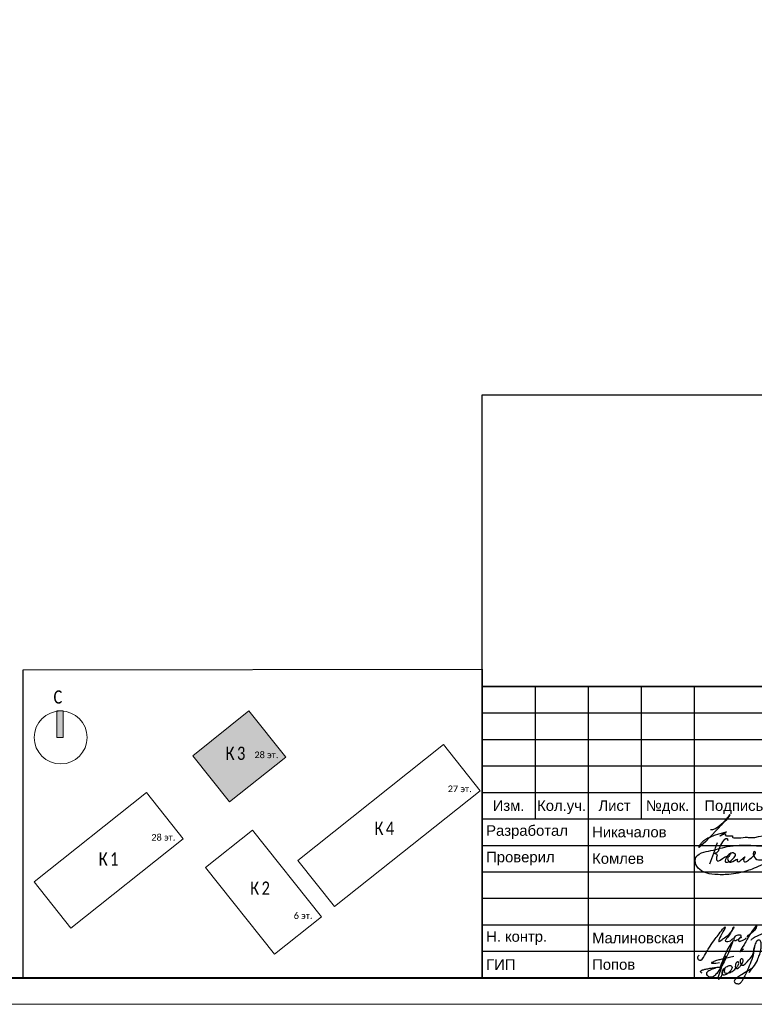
# Model space of a CAD drawing. Header units: millimetres. Extents: x -195178 to 1761886, y 140622 to 301105.
# Tile 31 of 131: x 208486 to 222349, y 182305 to 200886. Entities that reach past the tile are written whole.
import ezdxf
from ezdxf.enums import TextEntityAlignment as Align

# ---------------------------------------------------------------- set-up
doc = ezdxf.new("R2010")
doc.units = ezdxf.units.MM
doc.layers.get('Defpoints').update_dxf_attribs({"color": 252})
doc.layers.add('0_S_Grey_01', color=9, linetype='Continuous', lineweight=5, true_color=0x808080)
doc.layers.add('DB CP Подписи', color=7, linetype='Continuous', lineweight=25, true_color=0x0a45f5)
for name, color, linetype, lineweight in [('DB CP Оформление', 7, 'Continuous', 25), ('Рамка', 7, 'Continuous', 18), ('Типовые аннотации', 252, 'Continuous', 5)]:
    doc.layers.add(name, color=color, linetype=linetype, lineweight=lineweight)
doc.layers.add('формат', color=250, linetype='Continuous')
doc.styles.add('Arial', font='arial.ttf', dxfattribs={"width": 0.9, "height": 699.9999999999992})
doc.styles.add('Calibri Light_10', font='calibril.ttf', dxfattribs={"height": 1})
doc.styles.add('Calibri Light_9', font='isocpeur.ttf', dxfattribs={"width": 0.8, "height": 2})
doc.styles.add('CP.Text', font='arial.ttf')

# ---------------------------------------------------------------- blocks, each defined once
blk = doc.blocks.new('*U29')
at = {"color": 0, "lineweight": 0}
blk.add_lwpolyline([(-594, 4.393872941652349e-15), (6.661338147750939e-14, 6.661338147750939e-14), (3.331937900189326e-14, 420.0000000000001), (-594.0000000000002, 420.0000000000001)], close=True, dxfattribs=at)
at = {"lineweight": 40}
blk.add_lwpolyline([(-574, 5.000000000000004), (-4.999999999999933, 5.000000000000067), (-4.999999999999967, 415.0000000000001), (-574.0000000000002, 415.0000000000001)], close=True, dxfattribs=at)
at = {"style": 'Arial', "width": 0.9, "flags": 8}
blk.add_attdef('FORMAT', (-36.87188609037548, 1.257088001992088), '', height=2.8, dxfattribs=at)
blk = doc.blocks.new('0_AS_SLK8_BUG_2000 - 0_AS_SLK8_BUG_2000-4765957-Надземная часть_ Корпус 3_ План 1 этажа на отм_-1_640')
at = {"layer": 'Типовые аннотации'}
blk.add_hatch(color=256, dxfattribs=at).paths.add_polyline_path([(-64.89341031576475, 34.73339586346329), (-65.89341031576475, 34.73339586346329), (-65.89341031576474, 38.73339586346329), (-64.89341031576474, 38.73339586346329)])
at = {"layer": 'Типовые аннотации', "true_color": 0xc0c0c0}
blk.add_hatch(color=9, dxfattribs=at).paths.add_polyline_path([(-31.32252260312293, 31.77071233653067), (-39.81073791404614, 25.012554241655), (-45.35429616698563, 31.97523776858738), (-36.8660808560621, 38.73339586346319)])
at = {"layer": '0_S_Grey_01'}
for p, q in [((-36.8660808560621, 38.73339586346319), (-45.35429616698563, 31.97523776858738)), ((-31.32252260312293, 31.77071233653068), (-36.8660808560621, 38.73339586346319)), ((-7.517170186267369, 33.65954697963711), (-29.50047435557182, 16.15685182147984)), ((-1.973611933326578, 26.69686345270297), (-7.517170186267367, 33.65954697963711)), ((-45.35429616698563, 31.97523776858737), (-39.81073791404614, 25.012554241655)), ((-39.81073791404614, 25.012554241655), (-31.32252260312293, 31.77071233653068)), ((-52.35609507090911, 26.40053658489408), (-69.29341031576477, 12.91536332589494)), ((-46.8125368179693, 19.4378530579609), (-52.35609507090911, 26.40053658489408)), ((-23.95691610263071, 9.194168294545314), (-1.973611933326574, 26.69686345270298)), ((-63.7498520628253, 5.952679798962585), (-46.8125368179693, 19.4378530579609)), ((-36.33025549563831, 20.72135777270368), (-43.4102876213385, 15.08436876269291)), ((-25.91272608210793, 7.636989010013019), (-36.33025549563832, 20.72135777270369)), ((-43.4102876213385, 15.08436876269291), (-32.99275820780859, 2.000000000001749)), ((-29.50047435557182, 16.15685182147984), (-23.95691610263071, 9.194168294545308)), ((-69.29341031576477, 12.91536332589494), (-63.7498520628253, 5.952679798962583)), ((-32.9927582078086, 2.000000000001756), (-25.91272608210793, 7.63698901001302))]:
    blk.add_line(p, q, dxfattribs=at)
at = {"layer": 'Типовые аннотации'}
for p, q in [((-64.89341031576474, 38.73339586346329), (-65.89341031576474, 38.73339586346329)), ((-65.89341031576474, 38.73339586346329), (-65.89341031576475, 34.73339586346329)), ((-64.89341031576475, 34.73339586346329), (-64.89341031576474, 38.73339586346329)), ((-36.8660808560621, 38.73339586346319), (-45.35429616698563, 31.97523776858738)), ((-31.32252260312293, 31.77071233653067), (-36.8660808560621, 38.73339586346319)), ((-65.89341031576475, 34.73339586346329), (-64.89341031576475, 34.73339586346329)), ((-45.35429616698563, 31.97523776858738), (-39.81073791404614, 25.012554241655)), ((-39.81073791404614, 25.012554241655), (-31.32252260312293, 31.77071233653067))]:
    blk.add_line(p, q, dxfattribs=at)
blk.add_circle((-65.29341031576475, 34.73339586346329), 3.999999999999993, dxfattribs=at)
at = {"layer": 'Типовые аннотации', "attachment_point": 1}
for s, insert, char_height, width, style in [('\\fCalibri Light|b0|i0|c204|p34|;C', (-66.37824129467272, 41.84007573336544), 2, 2.0843875, 'Calibri Light_9'), ('\\fCalibri Light|b0|i0|c204|p34|;К', (-40.39984909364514, 33.33828071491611), 2, 2.0843875, 'Calibri Light_9'), ('\\fCalibri Light|b0|i0|c204|p34|;3', (-38.68005742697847, 33.33828071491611), 2, 1.92405, 'Calibri Light_9'), ('28 ', (-36.04619677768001, 32.60764187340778), 1, 2.32489375, 'Calibri Light_10'), ('эт', (-34.12796761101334, 32.60764187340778), 1, 1.603375, 'Calibri Light_10'), ('\\fCalibri Light|b0|i0|c204|p34|;.', (-32.80505094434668, 32.60764187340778), 1, 0.4810124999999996, 'Calibri Light_10')]:
    blk.add_mtext(s, dxfattribs=dict(at, insert=insert, char_height=char_height, width=width, style=style))
at = {"layer": 'Типовые аннотации', "color": 8, "true_color": 0x808080, "attachment_point": 1}
for s, insert, char_height, width, style in [('\\fCalibri Light|b0|i0|c204|p34|;К', (-40.39984909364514, 33.33828071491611), 2, 2.0843875, 'Calibri Light_9'), ('\\fCalibri Light|b0|i0|c204|p34|;3', (-38.68005742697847, 33.33828071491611), 2, 1.92405, 'Calibri Light_9'), ('28 ', (-36.04619677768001, 32.60764187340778), 1, 2.32489375, 'Calibri Light_10'), ('эт', (-34.12796761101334, 32.60764187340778), 1, 1.603375, 'Calibri Light_10'), ('\\fCalibri Light|b0|i0|c204|p34|;.', (-32.80505094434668, 32.60764187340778), 1, 0.4810124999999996, 'Calibri Light_10'), ('27 ', (-6.864468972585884, 27.4772806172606), 1, 2.32489375, 'Calibri Light_10'), ('эт', (-4.946239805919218, 27.4772806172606), 1, 1.603375, 'Calibri Light_10'), ('\\fCalibri Light|b0|i0|c204|p34|;.', (-3.623323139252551, 27.4772806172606), 1, 0.4810124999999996, 'Calibri Light_10'), ('\\fCalibri Light|b0|i0|c204|p34|;К', (-17.92569001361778, 22.00657472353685), 2, 2.0843875, 'Calibri Light_9'), ('\\fCalibri Light|b0|i0|c204|p34|;4', (-16.20589834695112, 22.00657472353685), 2, 1.92405, 'Calibri Light_9'), ('28 ', (-51.60674181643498, 20.15287817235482), 1, 2.32489375, 'Calibri Light_10'), ('эт', (-49.68851264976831, 20.15287817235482), 1, 1.603375, 'Calibri Light_10'), ('\\fCalibri Light|b0|i0|c204|p34|;.', (-48.36559598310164, 20.15287817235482), 1, 0.4810124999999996, 'Calibri Light_10'), ('\\fCalibri Light|b0|i0|c204|p34|;К', (-59.55569245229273, 17.38921328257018), 2, 2.0843875, 'Calibri Light_9'), ('\\fCalibri Light|b0|i0|c204|p34|;1', (-57.83590078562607, 17.38921328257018), 2, 1.92405, 'Calibri Light_9'), ('\\fCalibri Light|b0|i0|c204|p34|;К', (-36.69054182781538, 12.9809562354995), 2, 2.0843875, 'Calibri Light_9'), ('\\fCalibri Light|b0|i0|c204|p34|;2', (-34.97075016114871, 12.9809562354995), 2, 1.92405, 'Calibri Light_9'), ('6 ', (-30.11289359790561, 8.335616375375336), 1, 1.36286875, 'Calibri Light_10'), ('эт', (-28.98841443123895, 8.335616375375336), 1, 1.603375, 'Calibri Light_10'), ('\\fCalibri Light|b0|i0|c204|p34|;.', (-27.66549776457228, 8.335616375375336), 1, 0.4810125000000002, 'Calibri Light_10')]:
    blk.add_mtext(s, dxfattribs=dict(at, insert=insert, char_height=char_height, width=width, style=style))
blk = doc.blocks.new('Попов')
at = {"layer": 'DB CP Подписи', "color": 160, "true_color": 0x0a45f5}
for points in [[(7.394956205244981, 7.032094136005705), (4.284556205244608, 0.8400941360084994), (3.982156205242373, 0.4944941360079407), (3.665356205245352, 0.2583778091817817), (3.190156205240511, 0.09837780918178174), (2.801356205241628, 0.2064941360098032), (2.509696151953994, 0.451294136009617), (2.383756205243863, 0.7680941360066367), (2.429696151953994, 0.9984941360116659), (2.62855620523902, 1.243294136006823), (3.319756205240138, 1.603294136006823), (3.895756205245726, 1.848094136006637), (4.370956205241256, 1.992094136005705), (4.918156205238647, 1.992094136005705)], [(5.979696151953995, 4.069175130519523), (4.859696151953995, -0.1216221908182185), (5.311356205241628, 0.624094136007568), (5.311356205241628, 0.8688941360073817), (5.624396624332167, 1.697142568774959), (6.247356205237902, 2.150494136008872), (6.650556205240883, 2.323294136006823), (6.909756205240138, 2.323294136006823), (7.125756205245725, 2.150494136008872), (7.125756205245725, 1.747294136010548), (6.82335620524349, 1.243294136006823), (6.333756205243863, 0.7968941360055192), (5.714556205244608, 0.5088941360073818), (5.412156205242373, 0.5952941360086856), (5.49855620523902, 1.286494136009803), (5.817585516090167, 1.879286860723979), (5.714556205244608, 1.286494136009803), (5.829756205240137, 0.9552941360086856), (6.146556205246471, 0.8832941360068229), (6.794556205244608, 1.012894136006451), (7.528956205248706, 1.459294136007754), (8.119356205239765, 2.064094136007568), (8.407356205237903, 2.510494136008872), (8.407356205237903, 2.899294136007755), (8.320956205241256, 3.028894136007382), (8.090556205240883, 2.956894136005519), (7.816956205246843, 2.366494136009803), (7.816956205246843, 1.963294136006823), (7.989756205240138, 1.776094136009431), (8.364156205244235, 1.891294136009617), (8.82495620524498, 2.323294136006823), (9.055356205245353, 2.697694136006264), (9.271356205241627, 3.302494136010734), (9.012156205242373, 3.561694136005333), (8.882556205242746, 3.561694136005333), (8.709696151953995, 3.3600941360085), (8.709696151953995, 2.978377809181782), (9.039696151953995, 2.408377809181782), (10.349696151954, 3.378377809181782), (11.11969615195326, 4.410259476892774), (11.27818451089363, 5.133235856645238), (11.35539592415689, 5.654323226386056), (11.38831620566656, 5.819447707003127), (11.35539592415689, 5.654323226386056)], [(7.394956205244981, 7.032094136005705), (6.962956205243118, 6.427294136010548), (4.918156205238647, 1.992094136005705)], [(8.094156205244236, 0.03369413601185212), (8.828556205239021, 0.5520941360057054), (9.980556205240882, 1.272094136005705), (10.85895620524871, 1.761694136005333), (10.41255620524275, 1.084894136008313), (11.57895620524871, 2.611294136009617), (12.16935620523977, 3.84969413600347), (12.471756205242, 4.713694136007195), (12.629696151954, 5.419294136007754), (12.689696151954, 6.2400941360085), (12.54375620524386, 6.945694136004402), (12.34215620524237, 7.075294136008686), (12.03975620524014, 7.075294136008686), (11.64969615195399, 6.6000941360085), (11.379696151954, 5.779294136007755), (11.21895620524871, 4.728094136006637), (10.72935620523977, 3.014494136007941), (9.418956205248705, 0.0336941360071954)], [(3.521356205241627, 2.971294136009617), (4.126156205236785, 3.244894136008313), (4.932556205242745, 3.475294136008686), (6.444556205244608, 3.835294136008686), (7.495756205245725, 4.080094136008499)], [(1.534156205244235, 0.8688941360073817), (1.303756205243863, 1.041694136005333), (1.217356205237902, 1.214494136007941), (1.447756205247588, 1.416094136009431), (2.038156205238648, 1.603294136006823), (2.815756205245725, 1.761694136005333), (3.506956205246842, 1.876894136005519), (4.357209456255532, 1.989153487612), (4.918156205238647, 1.992094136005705)], [(3.521356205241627, 2.971294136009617), (3.294445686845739, 2.859738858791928), (4.789696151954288, 2.859738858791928)]]:
    blk.add_spline(points, degree=3, dxfattribs=at)
at = {"layer": 'DB CP Подписи'}
blk.add_spline([(8.094156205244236, 0.03369413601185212), (7.791756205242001, -0.2544480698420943), (7.618956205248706, -0.4847058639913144), (7.618956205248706, -0.8015058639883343), (7.950156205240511, -1.060705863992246), (8.569356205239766, -1.060705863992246), (8.943756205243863, -0.7583058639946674), (9.116556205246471, -0.4991058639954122), (9.418956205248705, 0.0336941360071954)], degree=3, dxfattribs=at)
blk = doc.blocks.new('A$Cf51998ab')
at = {"layer": 'DB CP Подписи'}
for points in [[(2.024743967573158, 7.175397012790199), (0.02474396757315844, 3.175397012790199), (2.524743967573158, 0.1753970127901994), (9.524743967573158, 6.675397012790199), (17.02474396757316, 19.1753970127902), (23.52474396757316, 28.6753970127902), (29.02474396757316, 35.6753970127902), (35.52474396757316, 43.6753970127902), (36.52474396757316, 44.6753970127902), (30.02474396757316, 30.6753970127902), (28.52474396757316, 26.1753970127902), (28.52474396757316, 25.1753970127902), (31.52474396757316, 26.6753970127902), (36.02474396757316, 30.1753970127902), (43.52474396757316, 36.1753970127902), (45.52474396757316, 39.1753970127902), (47.52474396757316, 42.6753970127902), (47.52474396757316, 43.1753970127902), (48.02474396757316, 44.1753970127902), (40.52474396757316, 31.1753970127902), (37.52474396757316, 25.6753970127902), (40.52474396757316, 25.1753970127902), (47.02474396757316, 28.6753970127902), (47.52474396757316, 29.1753970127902)], [(66.52474396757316, 31.6753970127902), (75.02474396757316, 39.1753970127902), (79.02474396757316, 43.6753970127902), (79.52474396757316, 46.6753970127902), (75.02474396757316, 41.6753970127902), (69.02474396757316, 32.6753970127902), (61.02474396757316, 18.6753970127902), (57.02474396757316, 11.6753970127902), (61.52474396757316, 15.6753970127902)], [(57.52474396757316, 34.1753970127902), (54.52474396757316, 34.1753970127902), (50.02474396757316, 31.1753970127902), (49.52474396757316, 26.1753970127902), (54.02474396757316, 27.6753970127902), (56.02474396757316, 29.1753970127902), (58.02474396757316, 33.1753970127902), (57.52474396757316, 34.1753970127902)], [(59.02474396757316, 30.6753970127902), (55.49455854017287, 28.71229258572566), (55.52474396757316, 25.6753970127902), (57.52474396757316, 25.6753970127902), (62.02474396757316, 27.6753970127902), (65.02474396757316, 29.6753970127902), (65.52474396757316, 30.1753970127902)], [(71.80259313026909, 27.23596012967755), (75.18207571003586, 30.02247973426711), (81.43411698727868, 33.40007838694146), (87.77064376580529, 36.27103771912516), (91.06563812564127, 37.45319772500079)]]:
    blk.add_spline(points, degree=3, dxfattribs=at)
blk = doc.blocks.new('A$C5BE547C8')
at = {"layer": 'DB CP Подписи', "color": 160, "true_color": 0x0a45f5}
for points in [[(-36.17550682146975, 134.4371501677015), (61.71678818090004, 412.4869762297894)], [(12.77064067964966, 273.4620631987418), (54.9465189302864, 284.4855278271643), (94.154754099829, 355.2698806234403), (190.2780455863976, 461.4464249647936), (197.8667517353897, 439.9583000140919)], [(553.6754189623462, 292.4671654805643), (541.1363445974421, 294.8536106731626), (543.5881781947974, 221.3447915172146), (618.3679039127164, 188.8783703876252), (688.8570107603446, 181.5274854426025), (702.341915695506, 169.2760206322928), (655.1448083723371, 128.8461685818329), (445.8771119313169, 43.72502877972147), (210.5232081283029, -1.356840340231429), (25.1820216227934, -2.336883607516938), (-119.9528827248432, 30.00445333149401), (-207.229957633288, 105.4676031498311), (-226.8427679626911, 202.491644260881), (-177.8107121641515, 263.2541753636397), (-54.24994114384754, 301.4757719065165), (189.9297362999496, 360.2782164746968), (498.8316938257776, 377.9189649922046), (787.0024744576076, 349.3846527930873)], [(12.77064067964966, 273.4620631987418), (53.68175455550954, 259.2054039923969), (47.35787273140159, 207.3811667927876), (60.00563637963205, 173.2529950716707), (97.94904722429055, 183.3650324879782)], [(97.94904722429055, 183.3650324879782), (177.0679458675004, 224.8184770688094), (161.8986921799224, 163.5096667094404), (207.1457470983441, 161.4226177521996), (266.314922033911, 204.5548820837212), (296.9437179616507, 255.3396693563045), (253.785020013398, 280.3842265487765), (197.7158576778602, 243.8061435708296), (177.076149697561, 224.897245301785)], [(240.4512582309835, 278.160545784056), (216.6761126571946, 242.9138925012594), (193.0570860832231, 200.9501308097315), (214.3763311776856, 163.8837520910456), (260.4151262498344, 165.1061032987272), (324.2741268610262, 195.7046833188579), (317.2758679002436, 178.2197674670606), (323.3993369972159, 165.9803596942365), (371.5122399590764, 186.0879841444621), (421.3747226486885, 228.0517155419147), (401.2547955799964, 186.9622102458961), (414.3764636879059, 162.4833644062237), (464.2389463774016, 183.4652452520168), (539.4700353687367, 247.2851138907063), (556.5207641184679, 274.5734312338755), (553.6754189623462, 292.4671654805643)]]:
    blk.add_spline(points, degree=3, dxfattribs=at)
blk = doc.blocks.new('Никачалов')
blk.add_lwpolyline([(-307.2528087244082, -10.52482762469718), (-266.7209943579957, -10.52482762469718), (-217.2917009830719, 12.19796214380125), (-151.053767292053, 56.65713122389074), (-104.5903002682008, 97.1639252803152), (-42.3079472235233, 148.5397506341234), (-2.762450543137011, 181.1417946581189), (25.90605847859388, 213.7455219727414), (43.7010164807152, 235.4819012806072), (55.56432182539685, 255.2404097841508), (61.49597449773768, 269.0720390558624), (48.64291482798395, 267.0958515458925), (20.96416013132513, 227.5771512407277), (-26.48906123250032, 171.2625404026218), (-43.29770154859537, 147.551656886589), (-106.566372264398, 73.45304175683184), (-171.8145516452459, 1.330614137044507), (-320.1058683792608, -151.8054015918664), (-406.1148320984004, -241.7118334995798), (-487.1818974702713, -312.8461673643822), (-518.8162328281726, -343.4720238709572), (-528.703466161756, -345.4482113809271), (-526.7239574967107, -334.5808633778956), (-516.8401608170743, -316.7968590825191), (-494.0998678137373, -283.2067213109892), (-477.294664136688, -261.4703420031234), (-435.7730954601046, -217.0111729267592), (-400.1831794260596, -188.3598206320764), (-362.6171914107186, -168.6013121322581), (-318.1297963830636, -150.8173078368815), (-234.0969046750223, -118.213580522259), (-154.0195936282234, -90.55032198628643), (-5.728276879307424, -52.01971543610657), (-125.3510846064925, -134.0213973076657), (-130.2929829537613, -133.0333035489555), (-128.316910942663, -131.0571160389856), (-95.39726961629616, -111.8204287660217), (-59.85203000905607, -95.76348443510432), (-27.71938084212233, -87.49177623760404), (-25.77080201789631, -90.41229184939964), (-29.66795968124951, -102.5757764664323), (-30.15252690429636, -110.3610126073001), (-29.17995580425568, -115.7122051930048), (-24.3102270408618, -121.0650810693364), (-17.49535610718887, -123.4974413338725), (-8.24390245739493, -125.9314848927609), (2.468126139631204, -127.3909010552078), (14.15272583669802, -127.3909010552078), (101.7906602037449, -127.3909010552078), (105.0348549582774, -129.2711407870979), (104.8664592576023, -152.815378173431), (110.9218312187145, -158.3651994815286), (128.4246742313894, -163.9133375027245), (156.4780234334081, -166.202617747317), (264.0107071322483, -165.9518068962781), (307.6251938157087, -158.1497378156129), (346.3905716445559, -151.961947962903), (383.8122205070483, -151.961947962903), (403.5351374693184, -158.7119581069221), (436.9152894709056, -161.67118948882), (526.11689822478, -161.927050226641), (598.5373598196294, -138.5208429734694), (676.6111056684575, -125.8742528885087), (713.761259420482, -126.4129070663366)])
blk = doc.blocks.new('ауацуа')
at = {"layer": 'DB CP Оформление'}
for p, q in [((-901444.4389830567, -47611.55045884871), (-882944.4389830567, -47611.55045884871)), ((-901444.4389830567, -53111.55045884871), (-901444.4389830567, -47611.55045884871)), ((-900444.4389830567, -47611.55045884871), (-900444.4389830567, -50111.55045884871)), ((-899444.4389830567, -47611.55045884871), (-899444.4389830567, -53111.55045884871)), ((-898444.4389830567, -47611.55045884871), (-898444.4389830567, -50111.55045884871)), ((-897444.4389830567, -47611.55045884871), (-897444.4389830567, -53111.55045884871)), ((-901444.4389830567, -48111.55045884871), (-894944.4389830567, -48111.55045884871)), ((-901444.4389830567, -48611.55045884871), (-894944.4389830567, -48611.55045884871)), ((-901444.4389830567, -49111.55045884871), (-894944.4389830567, -49111.55045884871)), ((-901444.4389830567, -49611.55045884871), (-894944.4389830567, -49611.55045884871)), ((-901444.4389830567, -50111.55045884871), (-882944.4389830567, -50111.55045884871)), ((-901444.4389830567, -50611.55045884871), (-894944.4389830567, -50611.55045884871)), ((-901444.4389830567, -51111.55045884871), (-894944.4389830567, -51111.55045884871)), ((-901444.4389830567, -51611.55045884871), (-894944.4389830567, -51611.55045884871)), ((-901444.4389830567, -52111.55045884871), (-894944.4389830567, -52111.55045884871)), ((-901444.4389830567, -52611.55045884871), (-894944.4389830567, -52611.55045884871)), ((-901444.4389830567, -53111.55045884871), (-882944.4389830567, -53111.55045884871))]:
    blk.add_line(p, q, dxfattribs=at)
at = {"layer": 'DB CP Подписи'}
blk.add_blockref('Никачалов', (-896824.2117446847, -50303.85781468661), dxfattribs=at)
at = {"layer": 'DB CP Подписи', "color": 160, "true_color": 0x0a45f5, "xscale": 1.445624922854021, "yscale": 1.445624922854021, "zscale": 1.445624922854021}
blk.add_blockref('A$C5BE547C8', (-897091.0831624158, -51157.1531102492), dxfattribs=at)
at = {"layer": 'DB CP Подписи'}
for name, p, xscale, yscale, zscale in [('A$Cf51998ab', (-897379.3541802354, -52782.28930560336), 14.0625, 14.0625, 14.0625), ('Попов', (-897444.4389830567, -53111.55045884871), 100, 100, 100)]:
    blk.add_blockref(name, p, dxfattribs=dict(at, xscale=xscale, yscale=yscale, zscale=zscale))
at = {"layer": 'DB CP Оформление', "style": 'CP.Text'}
for s, p in [('Изм.', (-900944.4389830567, -49861.55045884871)), ('Кол.уч.', (-899944.4389830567, -49861.55045884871)), ('Лист', (-898944.4389830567, -49861.55045884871)), ('№док.', (-897944.4389830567, -49861.55045884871)), ('Подпись', (-896694.4389830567, -49861.55045884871))]:
    blk.add_text(s, height=200, dxfattribs=at).set_placement(p, align=Align.MIDDLE_CENTER)
at = {"layer": 'DB CP Оформление', "char_height": 200, "width": 1999.999999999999, "attachment_point": 4, "style": 'CP.Text'}
for s, insert in [(' Разработал', (-901444.4389830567, -50361.55045884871)), (' Никачалов', (-899444.4389830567, -50361.55045884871)), (' Проверил', (-901444.4389830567, -50861.55045884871)), (' Комлев', (-899444.4389830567, -50861.55045884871)), (' Н. контр.', (-901444.4389830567, -52361.55045884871)), (' Малиновская', (-899444.4389830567, -52361.55045884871)), (' ГИП', (-901444.4389830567, -52861.55045884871)), (' Попов', (-899444.4389830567, -52861.55045884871))]:
    blk.add_mtext(s, dxfattribs=dict(at, insert=insert))

msp = doc.modelspace()

# ---------------------------------------------------------------- linework, layer by layer
at = {"layer": 'Defpoints'}
for p, q in [((217211.9847367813, 193804.7842184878), (235711.9847367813, 193804.7842184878)), ((217211.9848075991, 188304.784170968), (217211.9848075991, 193804.784170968))]:
    msp.add_line(p, q, dxfattribs=at)
for points in [[(217211.9848784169, 193804.7841227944), (235711.9848784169, 193804.7841227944), (235711.9848784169, 188304.7841228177), (217211.9848784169, 188304.7841228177)], [(217211.9848784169, 188304.7841228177), (235711.9848784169, 188304.7841228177), (235711.9848784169, 182804.784122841), (217211.9848784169, 182804.784122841)]]:
    msp.add_lwpolyline(points, close=True, dxfattribs=at)
at = {"layer": 'Defpoints', "color": 3, "lineweight": 30}
msp.add_lwpolyline([(208548.9848784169, 188615.784122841), (217211.9848784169, 188626.784122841), (217211.9848784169, 182804.784122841), (208548.9848784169, 182793.784122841)], close=True, dxfattribs=at)
at = {"layer": 'Рамка'}
msp.add_line((217211.9848784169, 182804.784122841), (235711.9848784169, 182804.784122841), dxfattribs=at)
msp.add_lwpolyline([(178811.9848784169, 182804.784122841), (235711.9848784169, 182804.784122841), (235711.9848784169, 223804.784122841), (178811.9848784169, 223804.784122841)], close=True, dxfattribs=at)

# ---------------------------------------------------------------- block references
msp.add_blockref('ауацуа', (1118656.423861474, 235916.3345816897))
at = {"layer": 'Типовые аннотации', "xscale": 125, "yscale": 125, "zscale": 125}
msp.add_blockref('0_AS_SLK8_BUG_2000 - 0_AS_SLK8_BUG_2000-4765957-Надземная часть_ Корпус 3_ План 1 этажа на отм_-1_640', (217421.4648441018, 182999.3601261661), dxfattribs=at)
at = {"layer": 'формат', "xscale": 100, "yscale": 100, "zscale": 100}
msp.add_blockref('*U29', (236211.9848784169, 182304.784122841), dxfattribs=at)

doc.saveas('drawing.dxf')
